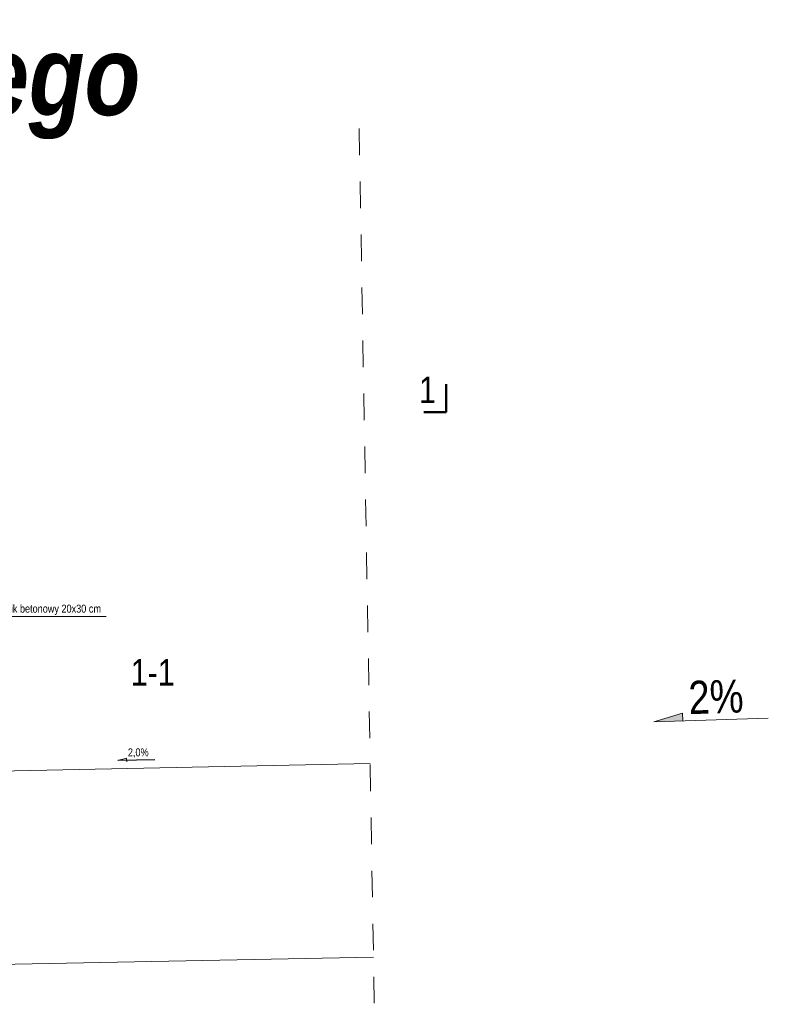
# Model space of a CAD drawing. Header units: metres. Extents: x 45702 to 45878, y -49323 to -49219.
# Tile 35 of 35: x 45875.31 to 45878.14, y -49302.49 to -49298.77. Entities that reach past the tile are written whole.
import ezdxf

# ---------------------------------------------------------------- set-up
doc = ezdxf.new("R2010")
doc.units = ezdxf.units.M
doc.linetypes.add('ACAD_ISO03W100', pattern=[30, 12, -18])
for name, color, linetype, lineweight in [('_L_Tabelka', 7, 'Continuous', 13), ('_wymiary', 7, 'Continuous', 13), ('DP_OpisSpadki', 7, 'Continuous', 18), ('KRAWĘŻNIK', 7, 'Continuous', 50)]:
    doc.layers.add(name, color=color, linetype=linetype, lineweight=lineweight)
for name, color, linetype in [('OPISY', 7, 'Continuous'), ('Szczegóły', 7, 'Continuous'), ('wymiarowanie', 7, 'Continuous')]:
    doc.layers.add(name, color=color, linetype=linetype)
doc.styles.add('arial_ce', font='arial.ttf')
doc.styles.add('znakn', font='ARIALN.TTF')

# ---------------------------------------------------------------- blocks, each defined once
blk = doc.blocks.new('spadek')
blk.add_hatch(color=256).paths.add_polyline_path([(64.61, 3.75), (64.39, -2.12), (86.32, -2.84)])
blk.add_lwpolyline([(0, 0), (86.32, -2.84), (64.61, 3.75), (64.39, -2.12)])

msp = doc.modelspace()

# ---------------------------------------------------------------- linework, layer by layer
at = {"color": 0, "lineweight": 15}
for p, q in [((45875.684525, -49301.5664457), (45875.7176537, -49301.5567101)), ((45875.7176537, -49301.5567101), (45875.7185193, -49301.5703105))]:
    msp.add_line(p, q, dxfattribs=at)
at = {"color": 251, "linetype": 'ACAD_ISO03W100', "lineweight": 15, "ltscale": 0.005, "flags": 128}
msp.add_lwpolyline([(45876.5945196, -49299.1818786), (45876.6514349, -49302.4855835)], dxfattribs=at)
at = {"layer": '_L_Tabelka', "ltscale": 0.5}
msp.add_line((45874.8363497, -49302.3438882), (45876.6483695, -49302.3076478), dxfattribs=at)
at = {"layer": '_wymiary', "ltscale": 0.5}
msp.add_line((45875.1863497, -49301.6067422), (45876.6357951, -49301.5777533), dxfattribs=at)
at = {"layer": 'KRAWĘŻNIK'}
for p, q in [((45876.9219862, -49300.2516128), (45876.9219862, -49300.1458933)), ((45876.837604, -49300.2516128), (45876.9219862, -49300.2516128))]:
    msp.add_line(p, q, dxfattribs=at)
at = {"layer": 'Szczegóły', "color": 0, "linetype": 'Continuous', "lineweight": 9, "ltscale": 1.2, "flags": 128}
msp.add_lwpolyline([(45875.6404229, -49301.0230371), (45875.1320554, -49301.0230371), (45875.0448105, -49300.8251037)], dxfattribs=at)
at = {"layer": 'wymiarowanie'}
msp.add_line((45875.8240422, -49301.5634491), (45875.6852782, -49301.5662243), dxfattribs=at)

# ---------------------------------------------------------------- block references
at = {"layer": 'DP_OpisSpadki', "xscale": -0.004999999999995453, "yscale": 0.004999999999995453, "zscale": 0.004999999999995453}
msp.add_blockref('spadek', (45878.1367478, -49301.4058896), dxfattribs=at)

# ---------------------------------------------------------------- texts
at = {"color": 0, "lineweight": 15, "insert": (45875.7223021, -49301.5203147), "char_height": 0.03, "width": 0.13155, "attachment_point": 1, "rotation": 0.2388714, "style": 'znakn'}
msp.add_mtext('2,0%', dxfattribs=at)
at = {"layer": 'DP_OpisSpadki', "color": 7, "style": 'znakn'}
msp.add_text('2%%%', height=0.125, rotation=1.8998116, dxfattribs=at).set_placement((45877.8382202, -49301.3912761))
at = {"layer": 'KRAWĘŻNIK', "insert": (45876.8839148, -49300.2174812), "char_height": 0.1, "attachment_point": 9, "style": 'znakn'}
msp.add_mtext_dynamic_manual_height_columns('1', width=26.437605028, gutter_width=12.5, heights=[0], dxfattribs=at)
at = {"layer": 'OPISY', "insert": (45875.8988668, -49301.1834214), "char_height": 0.1, "attachment_point": 3, "style": 'znakn'}
msp.add_mtext_dynamic_manual_height_columns('1-1', width=263.081199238, gutter_width=12.5, heights=[0], dxfattribs=at)
at = {"layer": 'Szczegóły', "style": 'znakn'}
msp.add_text('krawężnik betonowy 20x30 cm', height=0.03, dxfattribs=at).set_placement((45875.1532096, -49301.0080341))
at = {"layer": 'wymiarowanie', "color": 0, "insert": (45877.4780117, -49298.8315154), "char_height": 0.12, "width": 8.154535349, "attachment_point": 3, "style": 'arial_ce'}
msp.add_mtext('\\pxqc;{\\fArial Narrow|b1|i1|c238|p34;\\H2.5x;\\C256;Szczegół ścieku skarpowego\\P\\fArial Narrow|b0|i1|c238|p34;\\H0.4x;skala 1 : 20}', dxfattribs=at)

doc.saveas('drawing.dxf')
